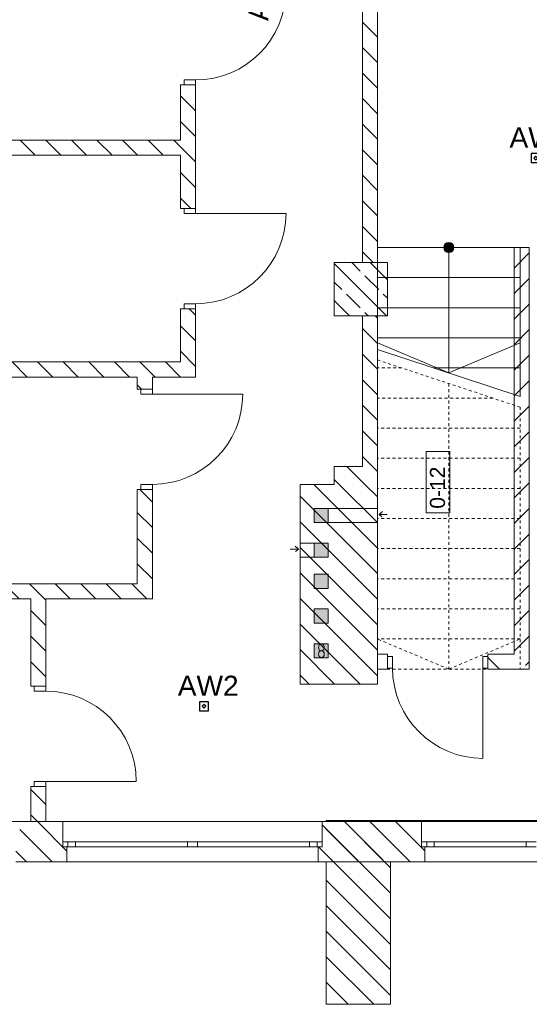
# Model space of a CAD drawing. Header units: millimetres. Extents: x -146116 to 602001, y -318793 to 100489.
# Tile 57 of 100: x 293369 to 298440, y -25640 to -15830. Entities that reach past the tile are written whole.
import ezdxf

# ---------------------------------------------------------------- set-up
doc = ezdxf.new("R2010")
doc.units = ezdxf.units.MM
doc.header["$LTSCALE"] = 0.1
doc.header["$MEASUREMENT"] = 0
doc.linetypes.add('eks Rzut parteru$0$Przerywana', pattern=[564.444447, 282.222223, -282.222223])
for name, color, linetype in [('eks Rzut parteru$0$poziom_1 (1)_4_2D - Ogólne_Nr_pióra__19', 8, 'Continuous'), ('eks Rzut parteru$0$poziom_1 (1)_4_Konstrukcja - Schody', 8, 'Continuous'), ('LUXIONA', 92, 'Continuous'), ('REWIZJA_1', 6, 'Continuous')]:
    doc.layers.add(name, color=color, linetype=linetype)
for name, color, linetype, lineweight in [('eks Rzut parteru$0$poziom_1 (1)_4_2D - Ogólne_Nr_pióra__1_Nr_pióra__7', 8, 'Continuous', 18), ('eks Rzut parteru$0$poziom_1 (1)_4_2D - Ogólne_Nr_pióra__21_Nr_pióra__7', 8, 'Continuous', 18), ('eks Rzut parteru$0$poziom_1 (1)_4_Drzwi ArchiCAD_Nr_pióra__27_Nr_pióra__7', 8, 'Continuous', 18), ('eks Rzut parteru$0$poziom_1 (1)_4_Drzwi ArchiCAD_Nr_pióra__81_Nr_pióra__4', 8, 'Continuous', 18), ('eks Rzut parteru$0$poziom_1 (1)_4_Konstrukcja - Schody_Nr_pióra__81_Nr_pióra__4', 8, 'Continuous', 18), ('eks Rzut parteru$0$poziom_1 (1)_4_Konstrukcja - Stropy_Nr_pióra__81_Nr_pióra__4', 8, 'Continuous', 18), ('eks Rzut parteru$0$poziom_1 (1)_4_Konstrukcja - Słupy_Nr_pióra__1_Nr_pióra__7', 8, 'Continuous', 18), ('eks Rzut parteru$0$poziom_1 (1)_4_Konstrukcja - Słupy_Nr_pióra__82_Nr_pióra__10', 8, 'Continuous', 18), ('eks Rzut parteru$0$poziom_1 (1)_4_Konstrukcja - Ściany zew_Nr_pióra__107_Nr_pióra__10', 8, 'Continuous', 18), ('eks Rzut parteru$0$poziom_1 (1)_4_Konstrukcja - Ściany zew_Nr_pióra__27_Nr_pióra__7', 8, 'Continuous', 18), ('eks Rzut parteru$0$poziom_1 (1)_4_Metryczki pomieszczeń ArchiCADa_Nr_pióra__6_Nr_pióra__5', 8, 'Continuous', 18), ('eks Rzut parteru$0$poziom_1 (1)_4_Okna ArchiCADa_Nr_pióra__101_Nr_pióra__252', 8, 'Continuous', 18), ('eks Rzut parteru$0$poziom_1 (1)_4_Okna ArchiCADa_Nr_pióra__27_Nr_pióra__7', 8, 'Continuous', 18), ('eks Rzut parteru$0$poziom_1 (1)_4_Okna ArchiCADa_Nr_pióra__81_Nr_pióra__4', 8, 'Continuous', 18)]:
    doc.layers.add(name, color=color, linetype=linetype, lineweight=lineweight)
doc.styles.add('ARIAL', font='arial.ttf')
doc.styles.add('eks Rzut parteru$0$GENERATED_STYLE_1', font='arial.ttf')
pattern_1 = [(135, (247210.2, -28905.45), (127.2792, 127.2792), [])]

# ---------------------------------------------------------------- blocks, each defined once
blk = doc.blocks.new('eks Rzut parteru')
at = {"layer": 'eks Rzut parteru$0$poziom_1 (1)_4_2D - Ogólne_Nr_pióra__19', "linetype": 'Continuous', "lineweight": 0}
for points in [[(207350.2, -30895.4), (207350.2, -31035.4), (207490.2, -31035.4), (207490.2, -30895.4)], [(207350.2, -31241.1), (207350.2, -31381.1), (207490.2, -31381.1), (207490.2, -31241.1)], [(207350.2, -31551), (207350.2, -31691), (207490.2, -31691), (207490.2, -31551)], [(207350.2, -31896.7), (207350.2, -32036.7), (207490.2, -32036.7), (207490.2, -31896.7)], [(207350.2, -32242.3), (207350.2, -32382.3), (207490.2, -32382.3), (207490.2, -32242.3)]]:
    blk.add_hatch(color=256, dxfattribs=at).paths.add_polyline_path(points)
at = {"layer": 'eks Rzut parteru$0$poziom_1 (1)_4_Konstrukcja - Schody', "linetype": 'Continuous', "lineweight": 0}
blk.add_hatch(color=256, dxfattribs=at).paths.add_polyline_path([(208690.2, -28345.5), (208698.4, -28344.8), (208706.4, -28342.7), (208714, -28339.4), (208720.9, -28334.9), (208727, -28329.3), (208732.1, -28322.8), (208736, -28315.5), (208738.7, -28307.7), (208740, -28299.6), (208740, -28291.3), (208738.7, -28283.2), (208736, -28275.4), (208732.1, -28268.1), (208727, -28261.6), (208720.9, -28256), (208714, -28251.5), (208706.4, -28248.2), (208698.4, -28246.1), (208690.2, -28245.5), (208682, -28246.1), (208674, -28248.2), (208666.4, -28251.5), (208659.5, -28256), (208653.4, -28261.6), (208648.3, -28268.1), (208644.4, -28275.4), (208641.7, -28283.2), (208640.4, -28291.3), (208640.4, -28299.6), (208641.7, -28307.7), (208644.4, -28315.5), (208648.3, -28322.8), (208653.4, -28329.3), (208659.5, -28334.9), (208666.4, -28339.4), (208674, -28342.7), (208682, -28344.8)])
at = {"layer": 'eks Rzut parteru$0$poziom_1 (1)_4_Konstrukcja - Słupy_Nr_pióra__82_Nr_pióra__10', "linetype": 'Continuous', "lineweight": 18}
h = blk.add_hatch(dxfattribs=at)
h.set_pattern_fill('BETON_ZBROJONY_0004', color=256, angle=270, style=0, pattern_type=2)
h.set_pattern_definition([(135, (247210.2, -28905.45), (183.8478, 183.8478), []), (135, (247118.27, -28997.38), (183.8478, 183.8478), [195, -65])])
h.paths.add_polyline_path([(208080.2, -28975.5), (208080.2, -28445.5), (207550.2, -28445.5), (207550.2, -28975.5)])
at = {"layer": 'eks Rzut parteru$0$poziom_1 (1)_4_Konstrukcja - Ściany zew_Nr_pióra__107_Nr_pióra__10', "linetype": 'Continuous', "lineweight": 18}
h = blk.add_hatch(dxfattribs=at)
h.set_pattern_fill('BLOCZKI_CERAMICZNE_0004', color=256, angle=270, style=0, pattern_type=2)
h.set_pattern_definition(pattern_1)
h.paths.add_polyline_path([(207830.2, -28445.5), (207980.2, -28445.5), (207980.2, -23545.5), (207830.2, -23545.5)])
h = blk.add_hatch(dxfattribs=at)
h.set_pattern_fill('BLOCZKI_CERAMICZNE_0004', color=256, angle=270, style=0, pattern_type=2)
h.set_pattern_definition(pattern_1)
h.paths.add_polyline_path([(206020.2, -27905.4), (206170.2, -27905.4), (206170.2, -26675.4), (206020.2, -26675.4)])
h = blk.add_hatch(dxfattribs=at)
h.set_pattern_fill('BLOCZKI_CERAMICZNE_0004', color=256, angle=270, style=0, pattern_type=2)
h.set_pattern_definition(pattern_1)
h.paths.add_polyline_path([(206020.2, -27225.4), (201410.2, -27225.4), (201410.2, -27375.4), (206020.2, -27375.4)])
h = blk.add_hatch(dxfattribs=at)
h.set_pattern_fill('BLOCZKI_CERAMICZNE_0004', color=256, angle=270, style=0, pattern_type=2)
h.set_pattern_definition([(45, (212230.2, -79670.45), (127.2792, -127.2792), [])])
h.paths.add_polyline_path([(209340.2, -28295.5), (209340.2, -32345.5), (209490.2, -32495.5), (209490.2, -28295.5)])
h = blk.add_hatch(dxfattribs=at)
h.set_pattern_fill('BLOCZKI_CERAMICZNE_0004', color=256, angle=270, style=0, pattern_type=2)
h.set_pattern_definition(pattern_1)
h.paths.add_polyline_path([(206020.2, -29435.4), (206170.2, -29585.4), (206170.2, -28905.4), (206020.2, -28905.4)])
h = blk.add_hatch(dxfattribs=at)
h.set_pattern_fill('BLOCZKI_CERAMICZNE_0004', color=256, angle=270, style=0, pattern_type=2)
h.set_pattern_definition(pattern_1)
h.paths.add_polyline_path([(207830.2, -30475.5), (207980.2, -30475.5), (207980.2, -28975.5), (207830.2, -28975.5)])
h = blk.add_hatch(dxfattribs=at)
h.set_pattern_fill('BLOCZKI_CERAMICZNE_0004', color=256, angle=270, style=0, pattern_type=2)
h.set_pattern_definition(pattern_1)
h.paths.add_polyline_path([(201410.2, -29585.4), (206170.2, -29585.4), (206020.2, -29435.4), (201410.2, -29435.4)])
h = blk.add_hatch(dxfattribs=at)
h.set_pattern_fill('BLOCZKI_CERAMICZNE_0004', color=256, angle=270, style=0, pattern_type=2)
h.set_pattern_definition(pattern_1)
h.paths.add_polyline_path([(205590.2, -29705.4), (205740.2, -29705.4), (205740.2, -29585.4), (205590.2, -29585.4)])
h = blk.add_hatch(dxfattribs=at)
h.set_pattern_fill('BLOCZKI_CERAMICZNE_0004', color=256, angle=270, style=0, pattern_type=2)
h.set_pattern_definition(pattern_1)
h.paths.add_polyline_path([(207550.2, -30475.5), (207550.2, -30655.5), (207980.2, -30655.5), (207980.2, -30475.5)])
h = blk.add_hatch(dxfattribs=at)
h.set_pattern_fill('BLOCZKI_CERAMICZNE_0004', color=256, angle=270, style=0, pattern_type=2)
h.set_pattern_definition(pattern_1)
h.paths.add_polyline_path([(207210.2, -30655.5), (207210.2, -32645.5), (207980.2, -32645.5), (207980.2, -30655.5)])
h = blk.add_hatch(dxfattribs=at)
h.set_pattern_fill('BLOCZKI_CERAMICZNE_0004', color=256, angle=270, style=0, pattern_type=2)
h.set_pattern_definition(pattern_1)
h.paths.add_polyline_path([(205590.2, -31645.5), (205740.2, -31795.5), (205740.2, -30705.4), (205590.2, -30705.4)])
h = blk.add_hatch(dxfattribs=at)
h.set_pattern_fill('BLOCZKI_CERAMICZNE_0004', color=256, angle=270, style=0, pattern_type=2)
h.set_pattern_definition(pattern_1)
h.paths.add_polyline_path([(198465.2, -31795.5), (205740.2, -31795.5), (205590.2, -31645.5), (198465.2, -31645.5)])
h = blk.add_hatch(dxfattribs=at)
h.set_pattern_fill('BLOCZKI_CERAMICZNE_0004', color=256, angle=270, style=0, pattern_type=2)
h.set_pattern_definition(pattern_1)
h.paths.add_polyline_path([(204530.2, -32665.5), (204680.2, -32665.5), (204680.2, -31795.5), (204530.2, -31795.5)])
h = blk.add_hatch(dxfattribs=at)
h.set_pattern_fill('BLOCZKI_CERAMICZNE_0004', color=256, angle=270, style=0, pattern_type=2)
h.set_pattern_definition([(135, (256575.2, -29605.45), (127.2792, 127.2792), [])])
h.paths.add_polyline_path([(209080.2, -32495.5), (209400.2, -32495.5), (209250.2, -32345.5), (209080.2, -32345.5)])
h = blk.add_hatch(dxfattribs=at)
h.set_pattern_fill('BLOCZKI_CERAMICZNE_0004', color=256, angle=270, style=0, pattern_type=2)
h.set_pattern_definition(pattern_1)
h.paths.add_polyline_path([(204680.2, -34015.5), (204680.2, -33665.5), (204530.2, -33665.5), (204530.2, -34015.5)])
h = blk.add_hatch(dxfattribs=at)
h.set_pattern_fill('BLOCZKI_CERAMICZNE_0004', color=256, angle=270, style=0, pattern_type=2)
h.set_pattern_definition(pattern_1)
h.paths.add_polyline_path([(204890.2, -34415.5), (204890.2, -34265.5), (204850.2, -34265.5), (204850.2, -34015.5), (204420.2, -34015.5), (204420.2, -34265.5), (204380.2, -34265.5), (204380.2, -34415.5)])
h = blk.add_hatch(dxfattribs=at)
h.set_pattern_fill('BLOCZKI_CERAMICZNE_0004', color=256, angle=270, style=0, pattern_type=2)
h.set_pattern_definition(pattern_1)
h.paths.add_polyline_path([(207390.2, -34415.5), (208110.2, -34415.5), (208110.2, -34015.5), (207430.2, -34015.5), (207430.2, -34265.5), (207390.2, -34265.5)])
h = blk.add_hatch(dxfattribs=at)
h.set_pattern_fill('BLOCZKI_CERAMICZNE_0004', color=256, angle=270, style=0, pattern_type=2)
h.set_pattern_definition(pattern_1)
h.paths.add_polyline_path([(208110.2, -35835.5), (208110.2, -34415.5), (207470.2, -34005.5), (207470.2, -35835.5)])
h = blk.add_hatch(dxfattribs=at)
h.set_pattern_fill('BLOCZKI_CERAMICZNE_0004', color=256, angle=270, style=0, pattern_type=2)
h.set_pattern_definition(pattern_1)
h.paths.add_polyline_path([(208450.2, -34415.5), (208450.2, -34265.5), (208420.2, -34265.5), (208420.2, -34005.5), (207470.2, -34005.5), (208110.2, -34415.5)])
at = {"layer": 'eks Rzut parteru$0$poziom_1 (1)_4_2D - Ogólne_Nr_pióra__1_Nr_pióra__7', "linetype": 'Continuous', "lineweight": 18}
for p, q in [((207350.2, -30895.4), (207980.2, -30895.4)), ((207490.2, -31241.1), (207210.2, -31241.1)), ((207490.2, -31381.1), (207210.2, -31381.1))]:
    blk.add_line(p, q, dxfattribs=at)
at = {"layer": 'eks Rzut parteru$0$poziom_1 (1)_4_2D - Ogólne_Nr_pióra__1_Nr_pióra__7', "linetype": 'Continuous', "lineweight": 18, "flags": 128}
for points in [[(207980.2, -31035.4), (207350.2, -31035.4), (207350.2, -30895.4)], [(207490.2, -30895.4), (207490.2, -31035.4)], [(208025.2, -30979.2), (207996.7, -30955.1), (208029.5, -30926.6)], [(208077.7, -30955.1), (207996.7, -30955.1)], [(207165.2, -31324.9), (207193.7, -31300.8), (207160.9, -31272.3)], [(207350.2, -31381.1), (207350.2, -31241.1)], [(207490.2, -31241.1), (207490.2, -31381.1)], [(207112.7, -31300.8), (207193.7, -31300.8)]]:
    blk.add_lwpolyline(points, dxfattribs=at)
for points in [[(207350.2, -31551), (207490.2, -31551), (207490.2, -31691), (207350.2, -31691)], [(207350.2, -31896.7), (207490.2, -31896.7), (207490.2, -32036.7), (207350.2, -32036.7)], [(207350.2, -32242.3), (207490.2, -32242.3), (207490.2, -32382.3), (207350.2, -32382.3)]]:
    blk.add_lwpolyline(points, close=True, dxfattribs=at)
at = {"layer": 'eks Rzut parteru$0$poziom_1 (1)_4_2D - Ogólne_Nr_pióra__1_Nr_pióra__7', "linetype": 'Continuous', "lineweight": 18}
for centre in [(207422.1, -32278.9), (207422.1, -32346.1)]:
    blk.add_ellipse(centre, major_axis=(0, 33.6), ratio=0.860295, dxfattribs=at)
at = {"layer": 'eks Rzut parteru$0$poziom_1 (1)_4_2D - Ogólne_Nr_pióra__21_Nr_pióra__7', "linetype": 'Continuous', "lineweight": 18}
blk.add_line((208110.2, -35835.5), (207470.2, -35835.5), dxfattribs=at)
at = {"layer": 'eks Rzut parteru$0$poziom_1 (1)_4_Drzwi ArchiCAD_Nr_pióra__27_Nr_pióra__7', "linetype": 'Continuous', "lineweight": 18}
for p, q in [((206170.2, -26675.4), (206055.2, -26675.4)), ((206170.2, -27905.4), (206055.2, -27905.4)), ((206170.2, -28905.4), (206055.2, -28905.4)), ((205740.2, -29705.4), (205625.2, -29705.4)), ((205740.2, -30705.4), (205625.2, -30705.4)), ((208080.2, -32485.5), (208080.2, -32370.5)), ((209080.2, -32485.5), (209080.2, -32370.5)), ((204680.2, -32665.5), (204565.2, -32665.5)), ((204680.2, -33665.5), (204565.2, -33665.5))]:
    blk.add_line(p, q, dxfattribs=at)
at = {"layer": 'eks Rzut parteru$0$poziom_1 (1)_4_Drzwi ArchiCAD_Nr_pióra__81_Nr_pióra__4', "linetype": 'Continuous', "lineweight": 18}
for p, q in [((206055.2, -26675.4), (206055.2, -26625.4)), ((206055.2, -26625.4), (206170.2, -26625.4)), ((206170.2, -26675.4), (206055.2, -26675.4)), ((206170.2, -26625.4), (206170.2, -26675.4)), ((206055.2, -27955.4), (206055.2, -27905.4)), ((206055.2, -27905.4), (206170.2, -27905.4)), ((207070.2, -27955.4), (206055.2, -27955.4)), ((206170.2, -27905.4), (206170.2, -27955.4)), ((206055.2, -28905.4), (206055.2, -28855.4)), ((206055.2, -28855.4), (206170.2, -28855.4)), ((206170.2, -28905.4), (206055.2, -28905.4)), ((206170.2, -28855.4), (206170.2, -28905.4)), ((205625.2, -29755.4), (205625.2, -29705.4)), ((205625.2, -29705.4), (205740.2, -29705.4)), ((205740.2, -29705.4), (205740.2, -29755.4)), ((206640.2, -29755.4), (205625.2, -29755.4)), ((205625.2, -30705.4), (205625.2, -30655.4)), ((205625.2, -30655.4), (205740.2, -30655.4)), ((205740.2, -30655.4), (205740.2, -30705.4)), ((205740.2, -30705.4), (205625.2, -30705.4)), ((208080.2, -32370.5), (208130.2, -32370.5)), ((208080.2, -32485.5), (208080.2, -32370.5)), ((208130.2, -32370.5), (208130.2, -32485.5)), ((209030.2, -32370.5), (209080.2, -32370.5)), ((209030.2, -32370.5), (209030.2, -33385.5)), ((209080.2, -32370.5), (209080.2, -32485.5)), ((208130.2, -32485.5), (208080.2, -32485.5)), ((209080.2, -32485.5), (209030.2, -32485.5)), ((204565.2, -32665.5), (204565.2, -32715.5)), ((204680.2, -32665.5), (204565.2, -32665.5)), ((204680.2, -32715.5), (204680.2, -32665.5)), ((204565.2, -32715.5), (204680.2, -32715.5)), ((205580.2, -33615.5), (204565.2, -33615.5)), ((204565.2, -33615.5), (204565.2, -33665.5)), ((204680.2, -33665.5), (204680.2, -33615.5)), ((204565.2, -33665.5), (204680.2, -33665.5))]:
    blk.add_line(p, q, dxfattribs=at)
for centre, start, end in [((206170.2, -25725.4), 270, 0), ((206170.2, -27955.4), 270, 0), ((205740.2, -29755.4), 270, 0), ((209030.2, -32485.5), 180, 270), ((204680.2, -33615.5), 0, 90)]:
    blk.add_arc(centre, 900, start, end, dxfattribs=at)
at = {"layer": 'eks Rzut parteru$0$poziom_1 (1)_4_Konstrukcja - Schody_Nr_pióra__81_Nr_pióra__4', "linetype": 'Continuous', "lineweight": 18}
for p, q in [((207980.2, -28295.5), (207980.2, -29310.1)), ((209400.2, -28295.5), (207980.2, -28295.5)), ((208690.2, -28295.5), (208690.2, -29545.1)), ((209400.2, -28295.5), (209400.2, -29780.1)), ((209400.2, -28595.5), (207980.2, -28595.5)), ((209400.2, -28895.5), (207980.2, -28895.5)), ((209400.2, -29195.5), (207980.2, -29195.5)), ((208690.2, -29545.1), (207980.2, -29245.1)), ((209400.2, -29780.1), (207980.2, -29310.1)), ((208690.2, -29545.1), (209400.2, -29245.1)), ((209400.2, -29495.5), (208540.1, -29495.5))]:
    blk.add_line(p, q, dxfattribs=at)
at = {"layer": 'eks Rzut parteru$0$poziom_1 (1)_4_Konstrukcja - Schody_Nr_pióra__81_Nr_pióra__4', "linetype": 'eks Rzut parteru$0$Przerywana', "lineweight": 18}
for p, q in [((209400.2, -29885.5), (207980.2, -29415.5)), ((207980.2, -29415.5), (207980.2, -32495.5)), ((208221.9, -29495.5), (207980.2, -29495.5)), ((208690.2, -29650.5), (208690.2, -32495.5)), ((209128.3, -29795.5), (207980.2, -29795.5)), ((209400.2, -29885.5), (209400.2, -32495.5)), ((209400.2, -30095.5), (207980.2, -30095.5)), ((209400.2, -30395.5), (207980.2, -30395.5)), ((209400.2, -30695.5), (207980.2, -30695.5)), ((209400.2, -30995.5), (207980.2, -30995.5)), ((209400.2, -31295.5), (207980.2, -31295.5)), ((209400.2, -31595.5), (207980.2, -31595.5)), ((209400.2, -31895.5), (207980.2, -31895.5)), ((209400.2, -32195.5), (207980.2, -32195.5)), ((208690.2, -32495.5), (207980.2, -32195.5)), ((208690.2, -32495.5), (209400.2, -32195.5)), ((209400.2, -32495.5), (207980.2, -32495.5))]:
    blk.add_line(p, q, dxfattribs=at)
at = {"layer": 'eks Rzut parteru$0$poziom_1 (1)_4_Konstrukcja - Schody_Nr_pióra__81_Nr_pióra__4', "linetype": 'Continuous', "lineweight": 18}
blk.add_circle((208690.2, -28295.5), 50, dxfattribs=at)
at = {"layer": 'eks Rzut parteru$0$poziom_1 (1)_4_Konstrukcja - Stropy_Nr_pióra__81_Nr_pióra__4', "linetype": 'Continuous', "lineweight": 18, "flags": 128}
blk.add_lwpolyline([(214220.2, -23565.5), (214220.2, -26865.5), (214220.2, -29152), (214710.2, -29152), (214710.2, -33375.5), (210960.2, -33375.5), (210960.2, -34015.5), (189025.2, -34015.5), (189025.2, -12515.5), (211835.2, -12515.5), (211835.2, -18575.5), (211340.2, -18575.5), (211340.2, -24130.5), (212990.2, -24130.5), (212990.2, -23565.5)], close=True, dxfattribs=at)
at = {"layer": 'eks Rzut parteru$0$poziom_1 (1)_4_Konstrukcja - Słupy_Nr_pióra__1_Nr_pióra__7', "linetype": 'Continuous', "lineweight": 18, "flags": 128}
blk.add_lwpolyline([(208080.2, -28975.5), (208080.2, -28445.5), (207550.2, -28445.5), (207550.2, -28975.5)], close=True, dxfattribs=at)
at = {"layer": 'eks Rzut parteru$0$poziom_1 (1)_4_Konstrukcja - Ściany zew_Nr_pióra__27_Nr_pióra__7', "linetype": 'Continuous', "lineweight": 18}
for p, q in [((206170.2, -26675.4), (206020.2, -26675.4)), ((206170.2, -27905.4), (206020.2, -27905.4)), ((206170.2, -28905.4), (206020.2, -28905.4)), ((205740.2, -29705.4), (205590.2, -29705.4)), ((205740.2, -30705.4), (205590.2, -30705.4)), ((208080.2, -32495.5), (208080.2, -32345.5)), ((209080.2, -32495.5), (209080.2, -32345.5)), ((204680.2, -32665.5), (204530.2, -32665.5)), ((204680.2, -33665.5), (204530.2, -33665.5)), ((204850.2, -34265.5), (204850.2, -34015.5)), ((207430.2, -34265.5), (207430.2, -34015.5)), ((208420.2, -34265.5), (208420.2, -34005.5)), ((204890.2, -34265.5), (204850.2, -34265.5)), ((204890.2, -34415.5), (204890.2, -34265.5)), ((207390.2, -34415.5), (207390.2, -34265.5)), ((207390.2, -34265.5), (207430.2, -34265.5)), ((208450.2, -34265.5), (208420.2, -34265.5)), ((208450.2, -34415.5), (208450.2, -34265.5))]:
    blk.add_line(p, q, dxfattribs=at)
at = {"layer": 'eks Rzut parteru$0$poziom_1 (1)_4_Konstrukcja - Ściany zew_Nr_pióra__27_Nr_pióra__7', "linetype": 'Continuous', "lineweight": 18, "flags": 128}
for points in [[(207830.2, -23545.5), (207830.2, -28445.5)], [(207980.2, -28445.5), (207980.2, -23545.5)], [(206020.2, -26675.4), (206020.2, -27225.4)], [(206170.2, -27905.4), (206170.2, -26675.4)], [(206020.2, -27225.4), (201410.2, -27225.4)], [(201410.2, -27375.4), (206020.2, -27375.4)], [(206020.2, -27375.4), (206020.2, -27905.4)], [(209340.2, -28295.5), (209340.2, -32345.5)], [(209340.2, -28295.5), (209490.2, -28295.5)], [(209490.2, -28295.5), (209490.2, -32495.5)], [(206020.2, -28905.4), (206020.2, -29435.4)], [(206170.2, -29585.4), (206170.2, -28905.4)], [(207830.2, -28975.5), (207830.2, -30475.5)], [(207980.2, -32645.5), (207980.2, -28975.5)], [(206020.2, -29435.4), (201410.2, -29435.4)], [(201410.2, -29585.4), (205590.2, -29585.4)], [(205590.2, -29585.4), (205590.2, -29705.4)], [(205740.2, -29705.4), (205740.2, -29585.4)], [(205740.2, -29585.4), (206170.2, -29585.4)], [(207550.2, -30475.5), (207550.2, -30655.5)], [(207830.2, -30475.5), (207550.2, -30475.5)], [(207210.2, -30655.5), (207210.2, -32645.5)], [(207550.2, -30655.5), (207210.2, -30655.5)], [(205590.2, -30705.4), (205590.2, -31645.5)], [(205740.2, -31795.5), (205740.2, -30705.4)], [(205590.2, -31645.5), (201410.2, -31645.5)], [(198465.2, -31795.5), (204530.2, -31795.5)], [(204530.2, -31795.5), (204530.2, -32665.5)], [(204680.2, -32665.5), (204680.2, -31795.5)], [(204680.2, -31795.5), (205740.2, -31795.5)], [(207980.2, -32345.5), (208080.2, -32345.5)], [(209080.2, -32345.5), (209340.2, -32345.5)], [(207980.2, -32495.5), (208080.2, -32495.5)], [(209079.4, -32495.5), (209490.2, -32495.5)], [(207210.2, -32645.5), (207980.2, -32645.5)], [(204530.2, -33665.5), (204530.2, -34015.5)], [(204680.2, -34015.5), (204680.2, -33665.5)], [(204530.2, -34015.5), (204420.2, -34015.5)], [(204850.2, -34015.5), (204680.2, -34015.5)], [(208110.2, -34015.5), (207430.2, -34015.5)], [(207470.2, -34005.5), (207470.2, -34015.5)], [(208420.2, -34005.5), (207470.2, -34005.5)], [(204380.2, -34415.5), (204890.2, -34415.5)], [(207390.2, -34415.5), (208450.2, -34415.5)], [(207470.2, -34415.5), (207470.2, -35835.5)], [(208110.2, -35835.5), (208110.2, -34415.5)]]:
    blk.add_lwpolyline(points, dxfattribs=at)
at = {"layer": 'eks Rzut parteru$0$poziom_1 (1)_4_Metryczki pomieszczeń ArchiCADa_Nr_pióra__6_Nr_pióra__5', "linetype": 'Continuous', "lineweight": 18}
for p, q in [((208465.1, -30937.7), (208465.1, -30327.6)), ((208465.1, -30327.6), (208700.8, -30327.6)), ((208700.8, -30327.6), (208700.8, -30937.7)), ((208700.8, -30937.7), (208465.1, -30937.7))]:
    blk.add_line(p, q, dxfattribs=at)
at = {"layer": 'eks Rzut parteru$0$poziom_1 (1)_4_Okna ArchiCADa_Nr_pióra__101_Nr_pióra__252', "linetype": 'Continuous', "lineweight": 18}
for p, q in [((204850.2, -34215.5), (204975.2, -34215.5)), ((204975.2, -34215.5), (204975.2, -34265.5)), ((206090.2, -34265.5), (206090.2, -34215.5)), ((206090.2, -34215.5), (206190.2, -34215.5)), ((206190.2, -34215.5), (206190.2, -34265.5)), ((207305.2, -34265.5), (207305.2, -34215.5)), ((207305.2, -34215.5), (207430.2, -34215.5)), ((208545.2, -34215.5), (208420.2, -34215.5)), ((208545.2, -34265.5), (208545.2, -34215.5)), ((209560.2, -34215.5), (209460.2, -34215.5)), ((209460.2, -34215.5), (209460.2, -34265.5)), ((204975.2, -34265.5), (204850.2, -34265.5)), ((206190.2, -34265.5), (206090.2, -34265.5)), ((207430.2, -34265.5), (207305.2, -34265.5)), ((208420.2, -34265.5), (208545.2, -34265.5)), ((209460.2, -34265.5), (209560.2, -34265.5))]:
    blk.add_line(p, q, dxfattribs=at)
at = {"layer": 'eks Rzut parteru$0$poziom_1 (1)_4_Okna ArchiCADa_Nr_pióra__27_Nr_pióra__7', "linetype": 'Continuous', "lineweight": 18}
for p, q in [((204850.2, -34265.5), (204850.2, -34215.5)), ((207430.2, -34265.5), (207430.2, -34215.5)), ((208420.2, -34265.5), (208420.2, -34215.5)), ((204890.2, -34265.5), (204850.2, -34265.5)), ((207390.2, -34265.5), (207430.2, -34265.5)), ((208450.2, -34265.5), (208420.2, -34265.5))]:
    blk.add_line(p, q, dxfattribs=at)
at = {"layer": 'eks Rzut parteru$0$poziom_1 (1)_4_Okna ArchiCADa_Nr_pióra__81_Nr_pióra__4', "linetype": 'Continuous', "lineweight": 18}
for p, q in [((204850.2, -34015.5), (207430.2, -34015.5)), ((210600.2, -34005.5), (208420.2, -34005.5)), ((204900.2, -34265.5), (204900.2, -34215.5)), ((204975.2, -34215.5), (206090.2, -34215.5)), ((206190.2, -34215.5), (207305.2, -34215.5)), ((207380.2, -34265.5), (207380.2, -34215.5)), ((208470.2, -34265.5), (208470.2, -34215.5)), ((209460.2, -34215.5), (208545.2, -34215.5)), ((206090.2, -34265.5), (204975.2, -34265.5)), ((207305.2, -34265.5), (206190.2, -34265.5)), ((208545.2, -34265.5), (209460.2, -34265.5)), ((204890.2, -34415.5), (207390.2, -34415.5)), ((210570.2, -34415.5), (208450.2, -34415.5))]:
    blk.add_line(p, q, dxfattribs=at)
at = {"layer": 'eks Rzut parteru$0$poziom_1 (1)_4_Metryczki pomieszczeń ArchiCADa_Nr_pióra__6_Nr_pióra__5', "linetype": 'Continuous', "lineweight": 18, "insert": (208502.4, -30897.6), "char_height": 150, "attachment_point": 1, "rotation": 90, "style": 'eks Rzut parteru$0$GENERATED_STYLE_1'}
blk.add_mtext('\\A1;0-12', dxfattribs=at)
blk = doc.blocks.new('LUXIONA - LVNO')
at = {"layer": 'LUXIONA', "color": 1, "lineweight": -2}
for p, q in [((9, 9), (0, 9)), ((0, 9), (0, 0)), ((0, 0), (9, 0)), ((9, 0), (9, 9))]:
    blk.add_line(p, q, dxfattribs=at)
blk.add_lwpolyline([(4.48, 6.3), (2.62, 4.45), (4.48, 2.6), (6.33, 4.45)], close=True, dxfattribs=at)
at = {"layer": 'LUXIONA', "color": 1, "style": 'ARIAL', "flags": 4}
for tag, p in [('TYP', (-13.79, 32.2, -23.7)), ('OBW', (-19.09, -28.02, -23.7))]:
    blk.add_attdef(tag, p, '', height=20, dxfattribs=at)
blk = doc.blocks.new('LUXIONA - LVNC')
at = {"layer": 'LUXIONA', "color": 1}
for p, q in [((-11.05, 4.5), (-7.79, 6.36, -4.8)), ((0, 4.5), (-11.05, 4.5)), ((-11.05, 4.5), (-7.79, 2.64, -4.8)), ((9, 4.5), (20.05, 4.5)), ((20.05, 4.5), (16.79, 6.36, -4.8)), ((20.05, 4.5), (16.79, 2.64, -4.8))]:
    blk.add_line(p, q, dxfattribs=at)
at = {"layer": 'LUXIONA', "color": 1, "lineweight": -2}
for p, q in [((9, 9), (0, 9)), ((0, 9), (0, 0)), ((0, 0), (9, 0)), ((9, 0), (9, 9))]:
    blk.add_line(p, q, dxfattribs=at)
blk.add_lwpolyline([(4.48, 6.3), (2.62, 4.45), (4.48, 2.6), (6.33, 4.45)], close=True, dxfattribs=at)
at = {"layer": 'LUXIONA', "color": 1, "style": 'ARIAL', "flags": 4}
for tag, p in [('TYP', (-10.86, 21.33, -23.7)), ('OBW', (-16.17, -26.35, -23.7))]:
    blk.add_attdef(tag, p, '', height=20, dxfattribs=at)

msp = doc.modelspace()

# ---------------------------------------------------------------- block references
at = {"layer": 'REWIZJA_1'}
msp.add_blockref('eks Rzut parteru', (88948.8, 10195.8), dxfattribs=at)

# ---------------------------------------------------------------- next in the draw order: block references
at = {"layer": 'LUXIONA'}
ref = msp.add_blockref('LUXIONA - LVNC', (295897.5, -15501.9), dxfattribs=dict(at, xscale=10, yscale=10, zscale=10, rotation=269.9999999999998))
ref.add_attrib('TYP', 'AW3', (295844, -15843.1, -237), dxfattribs={"color": 1, "height": 200, "rotation": 90, "style": 'ARIAL'})
ref = msp.add_blockref('LUXIONA - LVNO', (298458.2, -17252.2), dxfattribs=dict(at, xscale=10, yscale=10, zscale=10))
ref.add_attrib('TYP', 'AW2', (298243.4, -17103.1, -237), dxfattribs={"color": 1, "height": 200, "style": 'ARIAL'})
ref = msp.add_blockref('LUXIONA - LVNO', (295157, -22714.7), dxfattribs=dict(at, xscale=10, yscale=10, zscale=10))
ref.add_attrib('TYP', 'AW2', (294942.2, -22565.7, -237), dxfattribs={"color": 1, "height": 200, "style": 'ARIAL'})

doc.saveas('drawing.dxf')
